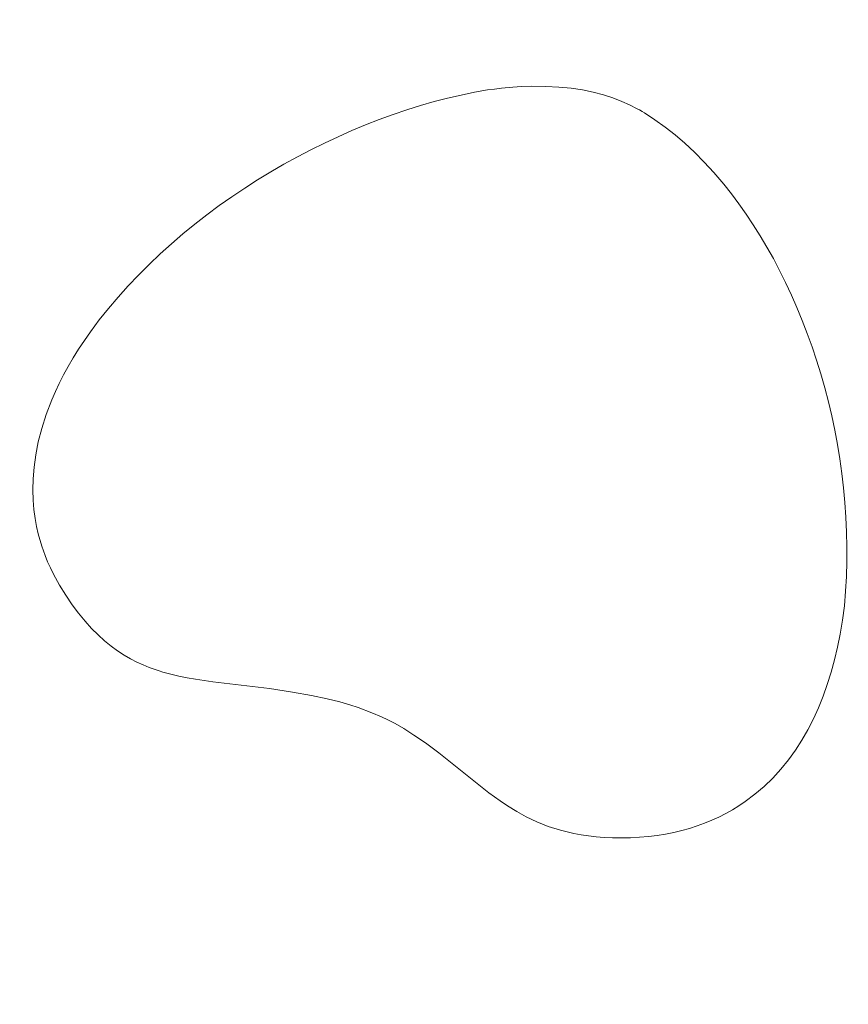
# Model space of a CAD drawing. Header units: millimetres. Extents: x -159 to 180, y -161 to 116.
# Tile 176 of 256: x -72.35 to -65.96, y -66.25 to -58.66. Entities that reach past the tile are written whole.
import ezdxf

# ---------------------------------------------------------------- set-up
doc = ezdxf.new("R2010")
doc.units = ezdxf.units.MM
doc.header["$MEASUREMENT"] = 0
doc.layers.add('Layer 1', color=7, linetype='Continuous')

msp = doc.modelspace()

# ---------------------------------------------------------------- linework, layer by layer
at = {"layer": 'Layer 1', "color": 18, "lineweight": 9}
for points, knots in [([(-158.5852, -104.074), (-158.5852, -104.074), (179.5952, -104.074), (179.5952, -104.074), (179.5952, -104.074), (179.5952, -104.074), (179.5952, 115.719), (179.5952, 115.719), (179.5952, 115.719), (179.5952, 115.719), (-158.5852, 115.719), (-158.5852, 115.719), (-158.5852, 115.719), (-158.5852, 115.719), (-158.5852, -104.074), (-158.5852, -104.074)], [0, 0, 0, 0, 0.2, 0.2, 0.2, 0.2, 0.4, 0.4, 0.4, 0.4, 0.6, 0.6, 0.6, 0.6, 1, 1, 1, 1]), ([(-53.2564, -7.5691), (-53.2564, -7.5691), (-53.2564, 0.2004), (-53.2564, 0.2004), (-53.2564, 0.2004), (-53.2564, 0.2004), (-58.1523, 0.2004), (-58.1523, 0.2004), (-58.1523, 0.2004), (-58.1523, 0.2004), (-58.1523, -2.7996), (-58.1523, -2.7996), (-58.1523, -2.7996), (-58.1523, -2.7996), (-65.8577, -2.7996), (-65.8577, -2.7996), (-65.8577, -2.7996), (-65.8577, -2.7996), (-65.8577, 0.2004), (-65.8577, 0.2004), (-65.8577, 0.2004), (-65.8577, 0.2004), (-73.8173, 0.2004), (-73.8173, 0.2004), (-73.8173, 0.2004), (-73.8173, 0.2004), (-73.8173, -2.7996), (-73.8173, -2.7996), (-73.8173, -2.7996), (-73.8173, -2.7996), (-81.5226, -2.7996), (-81.5226, -2.7996), (-81.5226, -2.7996), (-81.5226, -2.7996), (-81.5226, 0.2004), (-81.5226, 0.2004), (-81.5226, 0.2004), (-81.5226, 0.2004), (-89.4822, 0.2004), (-89.4822, 0.2004), (-89.4822, 0.2004), (-89.4822, 0.2004), (-89.4822, -2.7996), (-89.4822, -2.7996), (-89.4822, -2.7996), (-89.4822, -2.7996), (-97.1875, -2.7996), (-97.1875, -2.7996), (-97.1875, -2.7996), (-97.1875, -2.7996), (-97.1875, 0.2004), (-97.1875, 0.2004), (-97.1875, 0.2004), (-97.1875, 0.2004), (-105.1471, 0.2004), (-105.1471, 0.2004), (-105.1471, 0.2004), (-105.1471, 0.2004), (-105.1471, -2.7996), (-105.1471, -2.7996), (-105.1471, -2.7996), (-105.1471, -2.7996), (-112.8524, -2.7996), (-112.8524, -2.7996), (-112.8524, -2.7996), (-112.8524, -2.7996), (-112.8524, 0.2004), (-112.8524, 0.2004), (-112.8524, 0.2004), (-112.8524, 0.2004), (-120.812, 0.2004), (-120.812, 0.2004), (-120.812, 0.2004), (-120.812, 0.2004), (-120.812, -2.7996), (-120.812, -2.7996), (-120.812, -2.7996), (-120.812, -2.7996), (-128.5173, -2.7996), (-128.5173, -2.7996), (-128.5173, -2.7996), (-128.5173, -2.7996), (-128.5173, 0.2004), (-128.5173, 0.2004), (-128.5173, 0.2004), (-128.5173, 0.2004), (-136.4769, 0.2004), (-136.4769, 0.2004), (-136.4769, 0.2004), (-136.4769, 0.2004), (-136.4769, -2.7996), (-136.4769, -2.7996), (-136.4769, -2.7996), (-136.4769, -2.7996), (-144.1823, -2.7996), (-144.1823, -2.7996), (-144.1823, -2.7996), (-144.1823, -2.7996), (-144.1823, 0.2004), (-144.1823, 0.2004), (-144.1823, 0.2004), (-144.1823, 0.2004), (-152.0784, 0.2004), (-152.0784, 0.2004), (-152.0784, 0.2004), (-152.0784, 0.2004), (-152.0784, -7.6961), (-152.0784, -7.6961), (-152.0784, -7.6961), (-152.0784, -7.6961), (-149.0784, -7.6961), (-149.0784, -7.6961), (-149.0784, -7.6961), (-149.0784, -7.6961), (-149.0784, -15.4011), (-149.0784, -15.4011), (-149.0784, -15.4011), (-149.0784, -15.4011), (-152.0784, -15.4011), (-152.0784, -15.4011), (-152.0784, -15.4011), (-152.0784, -15.4011), (-152.0784, -23.3611), (-152.0784, -23.3611), (-152.0784, -23.3611), (-152.0784, -23.3611), (-149.0784, -23.3611), (-149.0784, -23.3611), (-149.0784, -23.3611), (-149.0784, -23.3611), (-149.0784, -31.0662), (-149.0784, -31.0662), (-149.0784, -31.0662), (-149.0784, -31.0662), (-152.0784, -31.0662), (-152.0784, -31.0662), (-152.0784, -31.0662), (-152.0784, -31.0662), (-152.0784, -39.0261), (-152.0784, -39.0261), (-152.0784, -39.0261), (-152.0784, -39.0261), (-149.0784, -39.0261), (-149.0784, -39.0261), (-149.0784, -39.0261), (-149.0784, -39.0261), (-149.0784, -46.7312), (-149.0784, -46.7312), (-149.0784, -46.7312), (-149.0784, -46.7312), (-152.0784, -46.7312), (-152.0784, -46.7312), (-152.0784, -46.7312), (-152.0784, -46.7312), (-152.0784, -54.6912), (-152.0784, -54.6912), (-152.0784, -54.6912), (-152.0784, -54.6912), (-149.0784, -54.6912), (-149.0784, -54.6912), (-149.0784, -54.6912), (-149.0784, -54.6912), (-149.0784, -62.3963), (-149.0784, -62.3963), (-149.0784, -62.3963), (-149.0784, -62.3963), (-152.0784, -62.3963), (-152.0784, -62.3963), (-152.0784, -62.3963), (-152.0784, -62.3963), (-152.0784, -70.3552), (-152.0784, -70.3552), (-152.0784, -70.3552), (-152.0784, -70.3552), (-149.0784, -70.3552), (-149.0784, -70.3552), (-149.0784, -70.3552), (-149.0784, -70.3552), (-149.0784, -78.0613), (-149.0784, -78.0613), (-149.0784, -78.0613), (-149.0784, -78.0613), (-152.0784, -78.0613), (-152.0784, -78.0613), (-152.0784, -78.0613), (-152.0784, -78.0613), (-152.0784, -86.0203), (-152.0784, -86.0203), (-152.0784, -86.0203), (-152.0784, -86.0203), (-149.0784, -86.0203), (-149.0784, -86.0203), (-149.0784, -86.0203), (-149.0784, -86.0203), (-149.0784, -93.7263), (-149.0784, -93.7263), (-149.0784, -93.7263), (-149.0784, -93.7263), (-152.0784, -93.7263), (-152.0784, -93.7263), (-152.0784, -93.7263), (-152.0784, -93.7263), (-152.0784, -101.6218), (-152.0784, -101.6218), (-152.0784, -101.6218), (-152.0784, -101.6218), (-144.1823, -101.6218), (-144.1823, -101.6218), (-144.1823, -101.6218), (-144.1823, -101.6218), (-144.1823, -98.6218), (-144.1823, -98.6218), (-144.1823, -98.6218), (-144.1823, -98.6218), (-136.4769, -98.6218), (-136.4769, -98.6218), (-136.4769, -98.6218), (-136.4769, -98.6218), (-136.4769, -101.6218), (-136.4769, -101.6218), (-136.4769, -101.6218), (-136.4769, -101.6218), (-128.5173, -101.6218), (-128.5173, -101.6218), (-128.5173, -101.6218), (-128.5173, -101.6218), (-128.5173, -98.6218), (-128.5173, -98.6218), (-128.5173, -98.6218), (-128.5173, -98.6218), (-120.812, -98.6218), (-120.812, -98.6218), (-120.812, -98.6218), (-120.812, -98.6218), (-120.812, -101.6218), (-120.812, -101.6218), (-120.812, -101.6218), (-120.812, -101.6218), (-112.8524, -101.6218), (-112.8524, -101.6218), (-112.8524, -101.6218), (-112.8524, -101.6218), (-112.8524, -98.6218), (-112.8524, -98.6218), (-112.8524, -98.6218), (-112.8524, -98.6218), (-105.1471, -98.6218), (-105.1471, -98.6218), (-105.1471, -98.6218), (-105.1471, -98.6218), (-105.1471, -101.6218), (-105.1471, -101.6218), (-105.1471, -101.6218), (-105.1471, -101.6218), (-97.1875, -101.6218), (-97.1875, -101.6218), (-97.1875, -101.6218), (-97.1875, -101.6218), (-97.1875, -98.6218), (-97.1875, -98.6218), (-97.1875, -98.6218), (-97.1875, -98.6218), (-89.4822, -98.6218), (-89.4822, -98.6218), (-89.4822, -98.6218), (-89.4822, -98.6218), (-89.4822, -101.6218), (-89.4822, -101.6218), (-89.4822, -101.6218), (-89.4822, -101.6218), (-81.5226, -101.6218), (-81.5226, -101.6218), (-81.5226, -101.6218), (-81.5226, -101.6218), (-81.5226, -98.6218), (-81.5226, -98.6218), (-81.5226, -98.6218), (-81.5226, -98.6218), (-73.8173, -98.6218), (-73.8173, -98.6218), (-73.8173, -98.6218), (-73.8173, -98.6218), (-73.8173, -101.6218), (-73.8173, -101.6218), (-73.8173, -101.6218), (-73.8173, -101.6218), (-65.8577, -101.6218), (-65.8577, -101.6218), (-65.8577, -101.6218), (-65.8577, -101.6218), (-65.8577, -98.6218), (-65.8577, -98.6218), (-65.8577, -98.6218), (-65.8577, -98.6218), (-58.1523, -98.6218), (-58.1523, -98.6218), (-58.1523, -98.6218), (-58.1523, -98.6218), (-58.1523, -101.6218), (-58.1523, -101.6218), (-58.1523, -101.6218), (-58.1523, -101.6218), (-53.2564, -101.6218), (-53.2564, -101.6218), (-53.2564, -101.6218), (-53.2564, -101.6218), (-53.2564, -93.8533), (-53.2564, -93.8533), (-53.2564, -93.8533), (-53.2564, -93.8533), (-50.2564, -93.8533), (-50.2564, -93.8533), (-50.2564, -93.8533), (-50.2564, -93.8533), (-50.2564, -85.8933), (-50.2564, -85.8933), (-50.2564, -85.8933), (-50.2564, -85.8933), (-53.2564, -85.8933), (-53.2564, -85.8933), (-53.2564, -85.8933), (-53.2564, -85.8933), (-53.2564, -78.1882), (-53.2564, -78.1882), (-53.2564, -78.1882), (-53.2564, -78.1882), (-50.2564, -78.1882), (-50.2564, -78.1882), (-50.2564, -78.1882), (-50.2564, -78.1882), (-50.2564, -70.2283), (-50.2564, -70.2283), (-50.2564, -70.2283), (-50.2564, -70.2283), (-53.2564, -70.2283), (-53.2564, -70.2283), (-53.2564, -70.2283), (-53.2564, -70.2283), (-53.2564, -62.5232), (-53.2564, -62.5232), (-53.2564, -62.5232), (-53.2564, -62.5232), (-50.2564, -62.5232), (-50.2564, -62.5232), (-50.2564, -62.5232), (-50.2564, -62.5232), (-50.2564, -54.5632), (-50.2564, -54.5632), (-50.2564, -54.5632), (-50.2564, -54.5632), (-53.2564, -54.5632), (-53.2564, -54.5632), (-53.2564, -54.5632), (-53.2564, -54.5632), (-53.2564, -46.8582), (-53.2564, -46.8582), (-53.2564, -46.8582), (-53.2564, -46.8582), (-50.2564, -46.8582), (-50.2564, -46.8582), (-50.2564, -46.8582), (-50.2564, -46.8582), (-50.2564, -38.8982), (-50.2564, -38.8982), (-50.2564, -38.8982), (-50.2564, -38.8982), (-53.2564, -38.8982), (-53.2564, -38.8982), (-53.2564, -38.8982), (-53.2564, -38.8982), (-53.2564, -31.1931), (-53.2564, -31.1931), (-53.2564, -31.1931), (-53.2564, -31.1931), (-50.2564, -31.1931), (-50.2564, -31.1931), (-50.2564, -31.1931), (-50.2564, -31.1931), (-50.2564, -23.2341), (-50.2564, -23.2341), (-50.2564, -23.2341), (-50.2564, -23.2341), (-53.2564, -23.2341), (-53.2564, -23.2341), (-53.2564, -23.2341), (-53.2564, -23.2341), (-53.2564, -15.5281), (-53.2564, -15.5281), (-53.2564, -15.5281), (-53.2564, -15.5281), (-50.2564, -15.5281), (-50.2564, -15.5281), (-50.2564, -15.5281), (-50.2564, -15.5281), (-50.2564, -7.5691), (-50.2564, -7.5691), (-50.2564, -7.5691), (-50.2564, -7.5691), (-53.2564, -7.5691), (-53.2564, -7.5691)], [0, 0, 0, 0, 0.009901, 0.009901, 0.009901, 0.009901, 0.019802, 0.019802, 0.019802, 0.019802, 0.029703, 0.029703, 0.029703, 0.029703, 0.039604, 0.039604, 0.039604, 0.039604, 0.049505, 0.049505, 0.049505, 0.049505, 0.059406, 0.059406, 0.059406, 0.059406, 0.069307, 0.069307, 0.069307, 0.069307, 0.079208, 0.079208, 0.079208, 0.079208, 0.089109, 0.089109, 0.089109, 0.089109, 0.09901, 0.09901, 0.09901, 0.09901, 0.108911, 0.108911, 0.108911, 0.108911, 0.118812, 0.118812, 0.118812, 0.118812, 0.128713, 0.128713, 0.128713, 0.128713, 0.138614, 0.138614, 0.138614, 0.138614, 0.148515, 0.148515, 0.148515, 0.148515, 0.158416, 0.158416, 0.158416, 0.158416, 0.168317, 0.168317, 0.168317, 0.168317, 0.178218, 0.178218, 0.178218, 0.178218, 0.188119, 0.188119, 0.188119, 0.188119, 0.19802, 0.19802, 0.19802, 0.19802, 0.207921, 0.207921, 0.207921, 0.207921, 0.217822, 0.217822, 0.217822, 0.217822, 0.227723, 0.227723, 0.227723, 0.227723, 0.237624, 0.237624, 0.237624, 0.237624, 0.247525, 0.247525, 0.247525, 0.247525, 0.257426, 0.257426, 0.257426, 0.257426, 0.267327, 0.267327, 0.267327, 0.267327, 0.277228, 0.277228, 0.277228, 0.277228, 0.287129, 0.287129, 0.287129, 0.287129, 0.29703, 0.29703, 0.29703, 0.29703, 0.306931, 0.306931, 0.306931, 0.306931, 0.316832, 0.316832, 0.316832, 0.316832, 0.326733, 0.326733, 0.326733, 0.326733, 0.336634, 0.336634, 0.336634, 0.336634, 0.346535, 0.346535, 0.346535, 0.346535, 0.356436, 0.356436, 0.356436, 0.356436, 0.366337, 0.366337, 0.366337, 0.366337, 0.376238, 0.376238, 0.376238, 0.376238, 0.386139, 0.386139, 0.386139, 0.386139, 0.39604, 0.39604, 0.39604, 0.39604, 0.405941, 0.405941, 0.405941, 0.405941, 0.415842, 0.415842, 0.415842, 0.415842, 0.425743, 0.425743, 0.425743, 0.425743, 0.435644, 0.435644, 0.435644, 0.435644, 0.445545, 0.445545, 0.445545, 0.445545, 0.455446, 0.455446, 0.455446, 0.455446, 0.465347, 0.465347, 0.465347, 0.465347, 0.475248, 0.475248, 0.475248, 0.475248, 0.485149, 0.485149, 0.485149, 0.485149, 0.49505, 0.49505, 0.49505, 0.49505, 0.50495, 0.50495, 0.50495, 0.50495, 0.514851, 0.514851, 0.514851, 0.514851, 0.524752, 0.524752, 0.524752, 0.524752, 0.534653, 0.534653, 0.534653, 0.534653, 0.544554, 0.544554, 0.544554, 0.544554, 0.554455, 0.554455, 0.554455, 0.554455, 0.564356, 0.564356, 0.564356, 0.564356, 0.574257, 0.574257, 0.574257, 0.574257, 0.584158, 0.584158, 0.584158, 0.584158, 0.594059, 0.594059, 0.594059, 0.594059, 0.60396, 0.60396, 0.60396, 0.60396, 0.613861, 0.613861, 0.613861, 0.613861, 0.623762, 0.623762, 0.623762, 0.623762, 0.633663, 0.633663, 0.633663, 0.633663, 0.643564, 0.643564, 0.643564, 0.643564, 0.653465, 0.653465, 0.653465, 0.653465, 0.663366, 0.663366, 0.663366, 0.663366, 0.673267, 0.673267, 0.673267, 0.673267, 0.683168, 0.683168, 0.683168, 0.683168, 0.693069, 0.693069, 0.693069, 0.693069, 0.70297, 0.70297, 0.70297, 0.70297, 0.712871, 0.712871, 0.712871, 0.712871, 0.722772, 0.722772, 0.722772, 0.722772, 0.732673, 0.732673, 0.732673, 0.732673, 0.742574, 0.742574, 0.742574, 0.742574, 0.752475, 0.752475, 0.752475, 0.752475, 0.762376, 0.762376, 0.762376, 0.762376, 0.772277, 0.772277, 0.772277, 0.772277, 0.782178, 0.782178, 0.782178, 0.782178, 0.792079, 0.792079, 0.792079, 0.792079, 0.80198, 0.80198, 0.80198, 0.80198, 0.811881, 0.811881, 0.811881, 0.811881, 0.821782, 0.821782, 0.821782, 0.821782, 0.831683, 0.831683, 0.831683, 0.831683, 0.841584, 0.841584, 0.841584, 0.841584, 0.851485, 0.851485, 0.851485, 0.851485, 0.861386, 0.861386, 0.861386, 0.861386, 0.871287, 0.871287, 0.871287, 0.871287, 0.881188, 0.881188, 0.881188, 0.881188, 0.891089, 0.891089, 0.891089, 0.891089, 0.90099, 0.90099, 0.90099, 0.90099, 0.910891, 0.910891, 0.910891, 0.910891, 0.920792, 0.920792, 0.920792, 0.920792, 0.930693, 0.930693, 0.930693, 0.930693, 0.940594, 0.940594, 0.940594, 0.940594, 0.950495, 0.950495, 0.950495, 0.950495, 0.960396, 0.960396, 0.960396, 0.960396, 0.970297, 0.970297, 0.970297, 0.970297, 0.980198, 0.980198, 0.980198, 0.980198, 1, 1, 1, 1]), ([(-67.5321, -59.3806), (-67.5321, -59.3806), (-67.4512, -59.4341), (-67.4512, -59.4341), (-67.4512, -59.4341), (-67.4512, -59.4341), (-67.3726, -59.4905), (-67.3726, -59.4905), (-67.3726, -59.4905), (-67.3726, -59.4905), (-67.2959, -59.5505), (-67.2959, -59.5505), (-67.2959, -59.5505), (-67.2959, -59.5505), (-67.2205, -59.6149), (-67.2205, -59.6149), (-67.2205, -59.6149), (-67.2205, -59.6149), (-67.1458, -59.6844), (-67.1458, -59.6844), (-67.1458, -59.6844), (-67.1458, -59.6844), (-67.0714, -59.7596), (-67.0714, -59.7596), (-67.0714, -59.7596), (-67.0714, -59.7596), (-66.9966, -59.8414), (-66.9966, -59.8414), (-66.9966, -59.8414), (-66.9966, -59.8414), (-66.921, -59.9304), (-66.921, -59.9304), (-66.921, -59.9304), (-66.921, -59.9304), (-66.8619, -60.0046), (-66.8619, -60.0046), (-66.8619, -60.0046), (-66.8619, -60.0046), (-66.8042, -60.0816), (-66.8042, -60.0816), (-66.8042, -60.0816), (-66.8042, -60.0816), (-66.7479, -60.1612), (-66.7479, -60.1612), (-66.7479, -60.1612), (-66.7479, -60.1612), (-66.6931, -60.2434), (-66.6931, -60.2434), (-66.6931, -60.2434), (-66.6931, -60.2434), (-66.6399, -60.328), (-66.6399, -60.328), (-66.6399, -60.328), (-66.6399, -60.328), (-66.5883, -60.415), (-66.5883, -60.415), (-66.5883, -60.415), (-66.5883, -60.415), (-66.5383, -60.5043), (-66.5383, -60.5043), (-66.5383, -60.5043), (-66.5383, -60.5043), (-66.4901, -60.5957), (-66.4901, -60.5957), (-66.4901, -60.5957), (-66.4901, -60.5957), (-66.4436, -60.6892), (-66.4436, -60.6892), (-66.4436, -60.6892), (-66.4436, -60.6892), (-66.399, -60.7847), (-66.399, -60.7847), (-66.399, -60.7847), (-66.399, -60.7847), (-66.3562, -60.882), (-66.3562, -60.882), (-66.3562, -60.882), (-66.3562, -60.882), (-66.3154, -60.9811), (-66.3154, -60.9811), (-66.3154, -60.9811), (-66.3154, -60.9811), (-66.2765, -61.0819), (-66.2765, -61.0819), (-66.2765, -61.0819), (-66.2765, -61.0819), (-66.2398, -61.1842), (-66.2398, -61.1842), (-66.2398, -61.1842), (-66.2398, -61.1842), (-66.2051, -61.288), (-66.2051, -61.288), (-66.2051, -61.288), (-66.2051, -61.288), (-66.1726, -61.3932), (-66.1726, -61.3932), (-66.1726, -61.3932), (-66.1726, -61.3932), (-66.1422, -61.4996), (-66.1422, -61.4996), (-66.1422, -61.4996), (-66.1422, -61.4996), (-66.1142, -61.6072), (-66.1142, -61.6072), (-66.1142, -61.6072), (-66.1142, -61.6072), (-66.0885, -61.7159), (-66.0885, -61.7159), (-66.0885, -61.7159), (-66.0885, -61.7159), (-66.0651, -61.8256), (-66.0651, -61.8256), (-66.0651, -61.8256), (-66.0651, -61.8256), (-66.0442, -61.9361), (-66.0442, -61.9361), (-66.0442, -61.9361), (-66.0442, -61.9361), (-66.0258, -62.0474), (-66.0258, -62.0474), (-66.0258, -62.0474), (-66.0258, -62.0474), (-66.01, -62.1594), (-66.01, -62.1594), (-66.01, -62.1594), (-66.01, -62.1594), (-65.9967, -62.272), (-65.9967, -62.272), (-65.9967, -62.272), (-65.9967, -62.272), (-65.9861, -62.385), (-65.9861, -62.385), (-65.9861, -62.385), (-65.9861, -62.385), (-65.9782, -62.4984), (-65.9782, -62.4984), (-65.9782, -62.4984), (-65.9782, -62.4984), (-65.9731, -62.6121), (-65.9731, -62.6121), (-65.9731, -62.6121), (-65.9731, -62.6121), (-65.9708, -62.726), (-65.9708, -62.726), (-65.9708, -62.726), (-65.9708, -62.726), (-65.9713, -62.84), (-65.9713, -62.84), (-65.9713, -62.84), (-65.9713, -62.84), (-65.9748, -62.9539), (-65.9748, -62.9539), (-65.9748, -62.9539), (-65.9748, -62.9539), (-65.9813, -63.0678), (-65.9813, -63.0678), (-65.9813, -63.0678), (-65.9813, -63.0678), (-65.9908, -63.1814), (-65.9908, -63.1814), (-65.9908, -63.1814), (-65.9908, -63.1814), (-66.0054, -63.2918), (-66.0054, -63.2918), (-66.0054, -63.2918), (-66.0054, -63.2918), (-66.0232, -63.4002), (-66.0232, -63.4002), (-66.0232, -63.4002), (-66.0232, -63.4002), (-66.0437, -63.4994), (-66.0437, -63.4994), (-66.0437, -63.4994), (-66.0437, -63.4994), (-66.0669, -63.5969), (-66.0669, -63.5969), (-66.0669, -63.5969), (-66.0669, -63.5969), (-66.0931, -63.6925), (-66.0931, -63.6925), (-66.0931, -63.6925), (-66.0931, -63.6925), (-66.1223, -63.7859), (-66.1223, -63.7859), (-66.1223, -63.7859), (-66.1223, -63.7859), (-66.1546, -63.8771), (-66.1546, -63.8771), (-66.1546, -63.8771), (-66.1546, -63.8771), (-66.1903, -63.9659), (-66.1903, -63.9659), (-66.1903, -63.9659), (-66.1903, -63.9659), (-66.2293, -64.0522), (-66.2293, -64.0522), (-66.2293, -64.0522), (-66.2293, -64.0522), (-66.2719, -64.1357), (-66.2719, -64.1357), (-66.2719, -64.1357), (-66.2719, -64.1357), (-66.3182, -64.2164), (-66.3182, -64.2164), (-66.3182, -64.2164), (-66.3182, -64.2164), (-66.3683, -64.2942), (-66.3683, -64.2942), (-66.3683, -64.2942), (-66.3683, -64.2942), (-66.4222, -64.3687), (-66.4222, -64.3687), (-66.4222, -64.3687), (-66.4222, -64.3687), (-66.4803, -64.44), (-66.4803, -64.44), (-66.4803, -64.44), (-66.4803, -64.44), (-66.5425, -64.5079), (-66.5425, -64.5079), (-66.5425, -64.5079), (-66.5425, -64.5079), (-66.6089, -64.5721), (-66.6089, -64.5721), (-66.6089, -64.5721), (-66.6089, -64.5721), (-66.6799, -64.6326), (-66.6799, -64.6326), (-66.6799, -64.6326), (-66.6799, -64.6326), (-66.7553, -64.6892), (-66.7553, -64.6892), (-66.7553, -64.6892), (-66.7553, -64.6892), (-66.8039, -64.7219), (-66.8039, -64.7219), (-66.8039, -64.7219), (-66.8039, -64.7219), (-66.8538, -64.7527), (-66.8538, -64.7527), (-66.8538, -64.7527), (-66.8538, -64.7527), (-66.9051, -64.7817), (-66.9051, -64.7817), (-66.9051, -64.7817), (-66.9051, -64.7817), (-66.9579, -64.8086), (-66.9579, -64.8086), (-66.9579, -64.8086), (-66.9579, -64.8086), (-67.0121, -64.8337), (-67.0121, -64.8337), (-67.0121, -64.8337), (-67.0121, -64.8337), (-67.0678, -64.8567), (-67.0678, -64.8567), (-67.0678, -64.8567), (-67.0678, -64.8567), (-67.1251, -64.8777), (-67.1251, -64.8777), (-67.1251, -64.8777), (-67.1251, -64.8777), (-67.1838, -64.8966), (-67.1838, -64.8966), (-67.1838, -64.8966), (-67.1838, -64.8966), (-67.2442, -64.9134), (-67.2442, -64.9134), (-67.2442, -64.9134), (-67.2442, -64.9134), (-67.3061, -64.9281), (-67.3061, -64.9281), (-67.3061, -64.9281), (-67.3061, -64.9281), (-67.3696, -64.9406), (-67.3696, -64.9406), (-67.3696, -64.9406), (-67.3696, -64.9406), (-67.4348, -64.9509), (-67.4348, -64.9509), (-67.4348, -64.9509), (-67.4348, -64.9509), (-67.5017, -64.959), (-67.5017, -64.959), (-67.5017, -64.959), (-67.5017, -64.959), (-67.5703, -64.9648), (-67.5703, -64.9648), (-67.5703, -64.9648), (-67.5703, -64.9648), (-67.6406, -64.9683), (-67.6406, -64.9683), (-67.6406, -64.9683), (-67.6406, -64.9683), (-67.7127, -64.9695), (-67.7127, -64.9695), (-67.7127, -64.9695), (-67.7127, -64.9695), (-67.7789, -64.9685), (-67.7789, -64.9685), (-67.7789, -64.9685), (-67.7789, -64.9685), (-67.8428, -64.9654), (-67.8428, -64.9654), (-67.8428, -64.9654), (-67.8428, -64.9654), (-67.9043, -64.9605), (-67.9043, -64.9605), (-67.9043, -64.9605), (-67.9043, -64.9605), (-67.9636, -64.9538), (-67.9636, -64.9538), (-67.9636, -64.9538), (-67.9636, -64.9538), (-68.0208, -64.9453), (-68.0208, -64.9453), (-68.0208, -64.9453), (-68.0208, -64.9453), (-68.0757, -64.9353), (-68.0757, -64.9353), (-68.0757, -64.9353), (-68.0757, -64.9353), (-68.1286, -64.9237), (-68.1286, -64.9237), (-68.1286, -64.9237), (-68.1286, -64.9237), (-68.1793, -64.9106), (-68.1793, -64.9106), (-68.1793, -64.9106), (-68.1793, -64.9106), (-68.2749, -64.8806), (-68.2749, -64.8806), (-68.2749, -64.8806), (-68.2749, -64.8806), (-68.3628, -64.846), (-68.3628, -64.846), (-68.3628, -64.846), (-68.3628, -64.846), (-68.4434, -64.8075), (-68.4434, -64.8075), (-68.4434, -64.8075), (-68.4434, -64.8075), (-68.517, -64.7659), (-68.517, -64.7659), (-68.517, -64.7659), (-68.517, -64.7659), (-68.5887, -64.7224), (-68.5887, -64.7224), (-68.5887, -64.7224), (-68.5887, -64.7224), (-68.645, -64.6844), (-68.645, -64.6844), (-68.645, -64.6844), (-68.645, -64.6844), (-68.7329, -64.6209), (-68.7329, -64.6209), (-68.7329, -64.6209), (-68.7329, -64.6209), (-69.1168, -64.3132), (-69.1168, -64.3132), (-69.1168, -64.3132), (-69.1168, -64.3132), (-69.2198, -64.2378), (-69.2198, -64.2378), (-69.2198, -64.2378), (-69.2198, -64.2378), (-69.3094, -64.1764), (-69.3094, -64.1764), (-69.3094, -64.1764), (-69.3094, -64.1764), (-69.3869, -64.1272), (-69.3869, -64.1272), (-69.3869, -64.1272), (-69.3869, -64.1272), (-69.4534, -64.0886), (-69.4534, -64.0886), (-69.4534, -64.0886), (-69.4534, -64.0886), (-69.5103, -64.0588), (-69.5103, -64.0588), (-69.5103, -64.0588), (-69.5103, -64.0588), (-69.5586, -64.036), (-69.5586, -64.036), (-69.5586, -64.036), (-69.5586, -64.036), (-69.6345, -64.0046), (-69.6345, -64.0046), (-69.6345, -64.0046), (-69.6345, -64.0046), (-69.7389, -63.965), (-69.7389, -63.965), (-69.7389, -63.965), (-69.7389, -63.965), (-69.8033, -63.9437), (-69.8033, -63.9437), (-69.8033, -63.9437), (-69.8033, -63.9437), (-69.8817, -63.9214), (-69.8817, -63.9214), (-69.8817, -63.9214), (-69.8817, -63.9214), (-69.9785, -63.8979), (-69.9785, -63.8979), (-69.9785, -63.8979), (-69.9785, -63.8979), (-70.098, -63.8731), (-70.098, -63.8731), (-70.098, -63.8731), (-70.098, -63.8731), (-70.2447, -63.8469), (-70.2447, -63.8469), (-70.2447, -63.8469), (-70.2447, -63.8469), (-70.4229, -63.8191), (-70.4229, -63.8191), (-70.4229, -63.8191), (-70.4229, -63.8191), (-70.8606, -63.7664), (-70.8606, -63.7664), (-70.8606, -63.7664), (-70.8606, -63.7664), (-70.9939, -63.7468), (-70.9939, -63.7468), (-70.9939, -63.7468), (-70.9939, -63.7468), (-71.0585, -63.7351), (-71.0585, -63.7351), (-71.0585, -63.7351), (-71.0585, -63.7351), (-71.1217, -63.7224), (-71.1217, -63.7224), (-71.1217, -63.7224), (-71.1217, -63.7224), (-71.1837, -63.7078), (-71.1837, -63.7078), (-71.1837, -63.7078), (-71.1837, -63.7078), (-71.2142, -63.7), (-71.2142, -63.7), (-71.2142, -63.7), (-71.2142, -63.7), (-71.2445, -63.6912), (-71.2445, -63.6912), (-71.2445, -63.6912), (-71.2445, -63.6912), (-71.2745, -63.6824), (-71.2745, -63.6824), (-71.2745, -63.6824), (-71.2745, -63.6824), (-71.3042, -63.6716), (-71.3042, -63.6716), (-71.3042, -63.6716), (-71.3042, -63.6716), (-71.3507, -63.6552), (-71.3507, -63.6552), (-71.3507, -63.6552), (-71.3507, -63.6552), (-71.398, -63.6361), (-71.398, -63.6361), (-71.398, -63.6361), (-71.398, -63.6361), (-71.4462, -63.614), (-71.4462, -63.614), (-71.4462, -63.614), (-71.4462, -63.614), (-71.4949, -63.5887), (-71.4949, -63.5887), (-71.4949, -63.5887), (-71.4949, -63.5887), (-71.5443, -63.56), (-71.5443, -63.56), (-71.5443, -63.56), (-71.5443, -63.56), (-71.594, -63.5275), (-71.594, -63.5275), (-71.594, -63.5275), (-71.594, -63.5275), (-71.644, -63.4909), (-71.644, -63.4909), (-71.644, -63.4909), (-71.644, -63.4909), (-71.6943, -63.4501), (-71.6943, -63.4501), (-71.6943, -63.4501), (-71.6943, -63.4501), (-71.7446, -63.4047), (-71.7446, -63.4047), (-71.7446, -63.4047), (-71.7446, -63.4047), (-71.7948, -63.3545), (-71.7948, -63.3545), (-71.7948, -63.3545), (-71.7948, -63.3545), (-71.8449, -63.2991), (-71.8449, -63.2991), (-71.8449, -63.2991), (-71.8449, -63.2991), (-71.8947, -63.2384), (-71.8947, -63.2384), (-71.8947, -63.2384), (-71.8947, -63.2384), (-71.9442, -63.172), (-71.9442, -63.172), (-71.9442, -63.172), (-71.9442, -63.172), (-71.9931, -63.0997), (-71.9931, -63.0997), (-71.9931, -63.0997), (-71.9931, -63.0997), (-72.0413, -63.0212), (-72.0413, -63.0212), (-72.0413, -63.0212), (-72.0413, -63.0212), (-72.0889, -62.9363), (-72.0889, -62.9363), (-72.0889, -62.9363), (-72.0889, -62.9363), (-72.1121, -62.8884), (-72.1121, -62.8884), (-72.1121, -62.8884), (-72.1121, -62.8884), (-72.1334, -62.8406), (-72.1334, -62.8406), (-72.1334, -62.8406), (-72.1334, -62.8406), (-72.1528, -62.7918), (-72.1528, -62.7918), (-72.1528, -62.7918), (-72.1528, -62.7918), (-72.1778, -62.7217), (-72.1778, -62.7217), (-72.1778, -62.7217), (-72.1778, -62.7217), (-72.2053, -62.6264), (-72.2053, -62.6264), (-72.2053, -62.6264), (-72.2053, -62.6264), (-72.2182, -62.5698), (-72.2182, -62.5698), (-72.2182, -62.5698), (-72.2182, -62.5698), (-72.2296, -62.5072), (-72.2296, -62.5072), (-72.2296, -62.5072), (-72.2296, -62.5072), (-72.2387, -62.439), (-72.2387, -62.439), (-72.2387, -62.439), (-72.2387, -62.439), (-72.2449, -62.3652), (-72.2449, -62.3652), (-72.2449, -62.3652), (-72.2449, -62.3652), (-72.2473, -62.286), (-72.2473, -62.286), (-72.2473, -62.286), (-72.2473, -62.286), (-72.2454, -62.2015), (-72.2454, -62.2015), (-72.2454, -62.2015), (-72.2454, -62.2015), (-72.2383, -62.1118), (-72.2383, -62.1118), (-72.2383, -62.1118), (-72.2383, -62.1118), (-72.2254, -62.0172), (-72.2254, -62.0172), (-72.2254, -62.0172), (-72.2254, -62.0172), (-72.2059, -61.9177), (-72.2059, -61.9177), (-72.2059, -61.9177), (-72.2059, -61.9177), (-72.1791, -61.8135), (-72.1791, -61.8135), (-72.1791, -61.8135), (-72.1791, -61.8135), (-72.1443, -61.7048), (-72.1443, -61.7048), (-72.1443, -61.7048), (-72.1443, -61.7048), (-72.1008, -61.5916), (-72.1008, -61.5916), (-72.1008, -61.5916), (-72.1008, -61.5916), (-72.0737, -61.5294), (-72.0737, -61.5294), (-72.0737, -61.5294), (-72.0737, -61.5294), (-72.0436, -61.4657), (-72.0436, -61.4657), (-72.0436, -61.4657), (-72.0436, -61.4657), (-72.0107, -61.4009), (-72.0107, -61.4009), (-72.0107, -61.4009), (-72.0107, -61.4009), (-71.9748, -61.3351), (-71.9748, -61.3351), (-71.9748, -61.3351), (-71.9748, -61.3351), (-71.9362, -61.2685), (-71.9362, -61.2685), (-71.9362, -61.2685), (-71.9362, -61.2685), (-71.8947, -61.2016), (-71.8947, -61.2016), (-71.8947, -61.2016), (-71.8947, -61.2016), (-71.8504, -61.1346), (-71.8504, -61.1346), (-71.8504, -61.1346), (-71.8504, -61.1346), (-71.8035, -61.0676), (-71.8035, -61.0676), (-71.8035, -61.0676), (-71.8035, -61.0676), (-71.7357, -60.977), (-71.7357, -60.977), (-71.7357, -60.977), (-71.7357, -60.977), (-71.6648, -60.888), (-71.6648, -60.888), (-71.6648, -60.888), (-71.6648, -60.888), (-71.5907, -60.8006), (-71.5907, -60.8006), (-71.5907, -60.8006), (-71.5907, -60.8006), (-71.5138, -60.7149), (-71.5138, -60.7149), (-71.5138, -60.7149), (-71.5138, -60.7149), (-71.4341, -60.6309), (-71.4341, -60.6309), (-71.4341, -60.6309), (-71.4341, -60.6309), (-71.3517, -60.5487), (-71.3517, -60.5487), (-71.3517, -60.5487), (-71.3517, -60.5487), (-71.2668, -60.4683), (-71.2668, -60.4683), (-71.2668, -60.4683), (-71.2668, -60.4683), (-71.1795, -60.3899), (-71.1795, -60.3899), (-71.1795, -60.3899), (-71.1795, -60.3899), (-71.0901, -60.3133), (-71.0901, -60.3133), (-71.0901, -60.3133), (-71.0901, -60.3133), (-70.9985, -60.2388), (-70.9985, -60.2388), (-70.9985, -60.2388), (-70.9985, -60.2388), (-70.905, -60.1663), (-70.905, -60.1663), (-70.905, -60.1663), (-70.905, -60.1663), (-70.8097, -60.0958), (-70.8097, -60.0958), (-70.8097, -60.0958), (-70.8097, -60.0958), (-70.7128, -60.0275), (-70.7128, -60.0275), (-70.7128, -60.0275), (-70.7128, -60.0275), (-70.6143, -59.9614), (-70.6143, -59.9614), (-70.6143, -59.9614), (-70.6143, -59.9614), (-70.5144, -59.8976), (-70.5144, -59.8976), (-70.5144, -59.8976), (-70.5144, -59.8976), (-70.4133, -59.836), (-70.4133, -59.836), (-70.4133, -59.836), (-70.4133, -59.836), (-70.3111, -59.7768), (-70.3111, -59.7768), (-70.3111, -59.7768), (-70.3111, -59.7768), (-70.2079, -59.7199), (-70.2079, -59.7199), (-70.2079, -59.7199), (-70.2079, -59.7199), (-70.1039, -59.6655), (-70.1039, -59.6655), (-70.1039, -59.6655), (-70.1039, -59.6655), (-69.9993, -59.6136), (-69.9993, -59.6136), (-69.9993, -59.6136), (-69.9993, -59.6136), (-69.894, -59.5643), (-69.894, -59.5643), (-69.894, -59.5643), (-69.894, -59.5643), (-69.7884, -59.5175), (-69.7884, -59.5175), (-69.7884, -59.5175), (-69.7884, -59.5175), (-69.6825, -59.4734), (-69.6825, -59.4734), (-69.6825, -59.4734), (-69.6825, -59.4734), (-69.5765, -59.432), (-69.5765, -59.432), (-69.5765, -59.432), (-69.5765, -59.432), (-69.4705, -59.3933), (-69.4705, -59.3933), (-69.4705, -59.3933), (-69.4705, -59.3933), (-69.3647, -59.3575), (-69.3647, -59.3575), (-69.3647, -59.3575), (-69.3647, -59.3575), (-69.2592, -59.3244), (-69.2592, -59.3244), (-69.2592, -59.3244), (-69.2592, -59.3244), (-69.1541, -59.2943), (-69.1541, -59.2943), (-69.1541, -59.2943), (-69.1541, -59.2943), (-69.0496, -59.2672), (-69.0496, -59.2672), (-69.0496, -59.2672), (-69.0496, -59.2672), (-68.9458, -59.243), (-68.9458, -59.243), (-68.9458, -59.243), (-68.9458, -59.243), (-68.8429, -59.2219), (-68.8429, -59.2219), (-68.8429, -59.2219), (-68.8429, -59.2219), (-68.741, -59.2039), (-68.741, -59.2039), (-68.741, -59.2039), (-68.741, -59.2039), (-68.6874, -59.197), (-68.6874, -59.197), (-68.6874, -59.197), (-68.6874, -59.197), (-68.634, -59.1902), (-68.634, -59.1902), (-68.634, -59.1902), (-68.634, -59.1902), (-68.5459, -59.1825), (-68.5459, -59.1825), (-68.5459, -59.1825), (-68.5459, -59.1825), (-68.4808, -59.1787), (-68.4808, -59.1787), (-68.4808, -59.1787), (-68.4808, -59.1787), (-68.3999, -59.176), (-68.3999, -59.176), (-68.3999, -59.176), (-68.3999, -59.176), (-68.292, -59.1764), (-68.292, -59.1764), (-68.292, -59.1764), (-68.292, -59.1764), (-68.1913, -59.1814), (-68.1913, -59.1814), (-68.1913, -59.1814), (-68.1913, -59.1814), (-68.0971, -59.1909), (-68.0971, -59.1909), (-68.0971, -59.1909), (-68.0971, -59.1909), (-68.009, -59.2044), (-68.009, -59.2044), (-68.009, -59.2044), (-68.009, -59.2044), (-67.9264, -59.2216), (-67.9264, -59.2216), (-67.9264, -59.2216), (-67.9264, -59.2216), (-67.8487, -59.2422), (-67.8487, -59.2422), (-67.8487, -59.2422), (-67.8487, -59.2422), (-67.7755, -59.2659), (-67.7755, -59.2659), (-67.7755, -59.2659), (-67.7755, -59.2659), (-67.7061, -59.2922), (-67.7061, -59.2922), (-67.7061, -59.2922), (-67.7061, -59.2922), (-67.6467, -59.3181), (-67.6467, -59.3181), (-67.6467, -59.3181), (-67.6467, -59.3181), (-67.588, -59.3484), (-67.588, -59.3484), (-67.588, -59.3484), (-67.588, -59.3484), (-67.5691, -59.3582), (-67.5691, -59.3582), (-67.5691, -59.3582), (-67.5691, -59.3582), (-67.5505, -59.3699), (-67.5505, -59.3699), (-67.5505, -59.3699), (-67.5505, -59.3699), (-67.5321, -59.3806), (-67.5321, -59.3806)], [0, 0, 0, 0, 0.004878, 0.004878, 0.004878, 0.004878, 0.009756, 0.009756, 0.009756, 0.009756, 0.014634, 0.014634, 0.014634, 0.014634, 0.019512, 0.019512, 0.019512, 0.019512, 0.02439, 0.02439, 0.02439, 0.02439, 0.029268, 0.029268, 0.029268, 0.029268, 0.034146, 0.034146, 0.034146, 0.034146, 0.039024, 0.039024, 0.039024, 0.039024, 0.043902, 0.043902, 0.043902, 0.043902, 0.04878, 0.04878, 0.04878, 0.04878, 0.053659, 0.053659, 0.053659, 0.053659, 0.058537, 0.058537, 0.058537, 0.058537, 0.063415, 0.063415, 0.063415, 0.063415, 0.068293, 0.068293, 0.068293, 0.068293, 0.073171, 0.073171, 0.073171, 0.073171, 0.078049, 0.078049, 0.078049, 0.078049, 0.082927, 0.082927, 0.082927, 0.082927, 0.087805, 0.087805, 0.087805, 0.087805, 0.092683, 0.092683, 0.092683, 0.092683, 0.097561, 0.097561, 0.097561, 0.097561, 0.102439, 0.102439, 0.102439, 0.102439, 0.107317, 0.107317, 0.107317, 0.107317, 0.112195, 0.112195, 0.112195, 0.112195, 0.117073, 0.117073, 0.117073, 0.117073, 0.121951, 0.121951, 0.121951, 0.121951, 0.126829, 0.126829, 0.126829, 0.126829, 0.131707, 0.131707, 0.131707, 0.131707, 0.136585, 0.136585, 0.136585, 0.136585, 0.141463, 0.141463, 0.141463, 0.141463, 0.146341, 0.146341, 0.146341, 0.146341, 0.15122, 0.15122, 0.15122, 0.15122, 0.156098, 0.156098, 0.156098, 0.156098, 0.160976, 0.160976, 0.160976, 0.160976, 0.165854, 0.165854, 0.165854, 0.165854, 0.170732, 0.170732, 0.170732, 0.170732, 0.17561, 0.17561, 0.17561, 0.17561, 0.180488, 0.180488, 0.180488, 0.180488, 0.185366, 0.185366, 0.185366, 0.185366, 0.190244, 0.190244, 0.190244, 0.190244, 0.195122, 0.195122, 0.195122, 0.195122, 0.2, 0.2, 0.2, 0.2, 0.204878, 0.204878, 0.204878, 0.204878, 0.209756, 0.209756, 0.209756, 0.209756, 0.214634, 0.214634, 0.214634, 0.214634, 0.219512, 0.219512, 0.219512, 0.219512, 0.22439, 0.22439, 0.22439, 0.22439, 0.229268, 0.229268, 0.229268, 0.229268, 0.234146, 0.234146, 0.234146, 0.234146, 0.239024, 0.239024, 0.239024, 0.239024, 0.243902, 0.243902, 0.243902, 0.243902, 0.24878, 0.24878, 0.24878, 0.24878, 0.253659, 0.253659, 0.253659, 0.253659, 0.258537, 0.258537, 0.258537, 0.258537, 0.263415, 0.263415, 0.263415, 0.263415, 0.268293, 0.268293, 0.268293, 0.268293, 0.273171, 0.273171, 0.273171, 0.273171, 0.278049, 0.278049, 0.278049, 0.278049, 0.282927, 0.282927, 0.282927, 0.282927, 0.287805, 0.287805, 0.287805, 0.287805, 0.292683, 0.292683, 0.292683, 0.292683, 0.297561, 0.297561, 0.297561, 0.297561, 0.302439, 0.302439, 0.302439, 0.302439, 0.307317, 0.307317, 0.307317, 0.307317, 0.312195, 0.312195, 0.312195, 0.312195, 0.317073, 0.317073, 0.317073, 0.317073, 0.321951, 0.321951, 0.321951, 0.321951, 0.326829, 0.326829, 0.326829, 0.326829, 0.331707, 0.331707, 0.331707, 0.331707, 0.336585, 0.336585, 0.336585, 0.336585, 0.341463, 0.341463, 0.341463, 0.341463, 0.346341, 0.346341, 0.346341, 0.346341, 0.35122, 0.35122, 0.35122, 0.35122, 0.356098, 0.356098, 0.356098, 0.356098, 0.360976, 0.360976, 0.360976, 0.360976, 0.365854, 0.365854, 0.365854, 0.365854, 0.370732, 0.370732, 0.370732, 0.370732, 0.37561, 0.37561, 0.37561, 0.37561, 0.380488, 0.380488, 0.380488, 0.380488, 0.385366, 0.385366, 0.385366, 0.385366, 0.390244, 0.390244, 0.390244, 0.390244, 0.395122, 0.395122, 0.395122, 0.395122, 0.4, 0.4, 0.4, 0.4, 0.404878, 0.404878, 0.404878, 0.404878, 0.409756, 0.409756, 0.409756, 0.409756, 0.414634, 0.414634, 0.414634, 0.414634, 0.419512, 0.419512, 0.419512, 0.419512, 0.42439, 0.42439, 0.42439, 0.42439, 0.429268, 0.429268, 0.429268, 0.429268, 0.434146, 0.434146, 0.434146, 0.434146, 0.439024, 0.439024, 0.439024, 0.439024, 0.443902, 0.443902, 0.443902, 0.443902, 0.44878, 0.44878, 0.44878, 0.44878, 0.453659, 0.453659, 0.453659, 0.453659, 0.458537, 0.458537, 0.458537, 0.458537, 0.463415, 0.463415, 0.463415, 0.463415, 0.468293, 0.468293, 0.468293, 0.468293, 0.473171, 0.473171, 0.473171, 0.473171, 0.478049, 0.478049, 0.478049, 0.478049, 0.482927, 0.482927, 0.482927, 0.482927, 0.487805, 0.487805, 0.487805, 0.487805, 0.492683, 0.492683, 0.492683, 0.492683, 0.497561, 0.497561, 0.497561, 0.497561, 0.502439, 0.502439, 0.502439, 0.502439, 0.507317, 0.507317, 0.507317, 0.507317, 0.512195, 0.512195, 0.512195, 0.512195, 0.517073, 0.517073, 0.517073, 0.517073, 0.521951, 0.521951, 0.521951, 0.521951, 0.526829, 0.526829, 0.526829, 0.526829, 0.531707, 0.531707, 0.531707, 0.531707, 0.536585, 0.536585, 0.536585, 0.536585, 0.541463, 0.541463, 0.541463, 0.541463, 0.546341, 0.546341, 0.546341, 0.546341, 0.55122, 0.55122, 0.55122, 0.55122, 0.556098, 0.556098, 0.556098, 0.556098, 0.560976, 0.560976, 0.560976, 0.560976, 0.565854, 0.565854, 0.565854, 0.565854, 0.570732, 0.570732, 0.570732, 0.570732, 0.57561, 0.57561, 0.57561, 0.57561, 0.580488, 0.580488, 0.580488, 0.580488, 0.585366, 0.585366, 0.585366, 0.585366, 0.590244, 0.590244, 0.590244, 0.590244, 0.595122, 0.595122, 0.595122, 0.595122, 0.6, 0.6, 0.6, 0.6, 0.604878, 0.604878, 0.604878, 0.604878, 0.609756, 0.609756, 0.609756, 0.609756, 0.614634, 0.614634, 0.614634, 0.614634, 0.619512, 0.619512, 0.619512, 0.619512, 0.62439, 0.62439, 0.62439, 0.62439, 0.629268, 0.629268, 0.629268, 0.629268, 0.634146, 0.634146, 0.634146, 0.634146, 0.639024, 0.639024, 0.639024, 0.639024, 0.643902, 0.643902, 0.643902, 0.643902, 0.64878, 0.64878, 0.64878, 0.64878, 0.653659, 0.653659, 0.653659, 0.653659, 0.658537, 0.658537, 0.658537, 0.658537, 0.663415, 0.663415, 0.663415, 0.663415, 0.668293, 0.668293, 0.668293, 0.668293, 0.673171, 0.673171, 0.673171, 0.673171, 0.678049, 0.678049, 0.678049, 0.678049, 0.682927, 0.682927, 0.682927, 0.682927, 0.687805, 0.687805, 0.687805, 0.687805, 0.692683, 0.692683, 0.692683, 0.692683, 0.697561, 0.697561, 0.697561, 0.697561, 0.702439, 0.702439, 0.702439, 0.702439, 0.707317, 0.707317, 0.707317, 0.707317, 0.712195, 0.712195, 0.712195, 0.712195, 0.717073, 0.717073, 0.717073, 0.717073, 0.721951, 0.721951, 0.721951, 0.721951, 0.726829, 0.726829, 0.726829, 0.726829, 0.731707, 0.731707, 0.731707, 0.731707, 0.736585, 0.736585, 0.736585, 0.736585, 0.741463, 0.741463, 0.741463, 0.741463, 0.746341, 0.746341, 0.746341, 0.746341, 0.75122, 0.75122, 0.75122, 0.75122, 0.756098, 0.756098, 0.756098, 0.756098, 0.760976, 0.760976, 0.760976, 0.760976, 0.765854, 0.765854, 0.765854, 0.765854, 0.770732, 0.770732, 0.770732, 0.770732, 0.77561, 0.77561, 0.77561, 0.77561, 0.780488, 0.780488, 0.780488, 0.780488, 0.785366, 0.785366, 0.785366, 0.785366, 0.790244, 0.790244, 0.790244, 0.790244, 0.795122, 0.795122, 0.795122, 0.795122, 0.8, 0.8, 0.8, 0.8, 0.804878, 0.804878, 0.804878, 0.804878, 0.809756, 0.809756, 0.809756, 0.809756, 0.814634, 0.814634, 0.814634, 0.814634, 0.819512, 0.819512, 0.819512, 0.819512, 0.82439, 0.82439, 0.82439, 0.82439, 0.829268, 0.829268, 0.829268, 0.829268, 0.834146, 0.834146, 0.834146, 0.834146, 0.839024, 0.839024, 0.839024, 0.839024, 0.843902, 0.843902, 0.843902, 0.843902, 0.84878, 0.84878, 0.84878, 0.84878, 0.853659, 0.853659, 0.853659, 0.853659, 0.858537, 0.858537, 0.858537, 0.858537, 0.863415, 0.863415, 0.863415, 0.863415, 0.868293, 0.868293, 0.868293, 0.868293, 0.873171, 0.873171, 0.873171, 0.873171, 0.878049, 0.878049, 0.878049, 0.878049, 0.882927, 0.882927, 0.882927, 0.882927, 0.887805, 0.887805, 0.887805, 0.887805, 0.892683, 0.892683, 0.892683, 0.892683, 0.897561, 0.897561, 0.897561, 0.897561, 0.902439, 0.902439, 0.902439, 0.902439, 0.907317, 0.907317, 0.907317, 0.907317, 0.912195, 0.912195, 0.912195, 0.912195, 0.917073, 0.917073, 0.917073, 0.917073, 0.921951, 0.921951, 0.921951, 0.921951, 0.926829, 0.926829, 0.926829, 0.926829, 0.931707, 0.931707, 0.931707, 0.931707, 0.936585, 0.936585, 0.936585, 0.936585, 0.941463, 0.941463, 0.941463, 0.941463, 0.946341, 0.946341, 0.946341, 0.946341, 0.95122, 0.95122, 0.95122, 0.95122, 0.956098, 0.956098, 0.956098, 0.956098, 0.960976, 0.960976, 0.960976, 0.960976, 0.965854, 0.965854, 0.965854, 0.965854, 0.970732, 0.970732, 0.970732, 0.970732, 0.97561, 0.97561, 0.97561, 0.97561, 0.980488, 0.980488, 0.980488, 0.980488, 0.985366, 0.985366, 0.985366, 0.985366, 0.990244, 0.990244, 0.990244, 0.990244, 1, 1, 1, 1])]:
    msp.add_open_spline(points, degree=3, knots=knots, dxfattribs=at)

doc.saveas('drawing.dxf')
